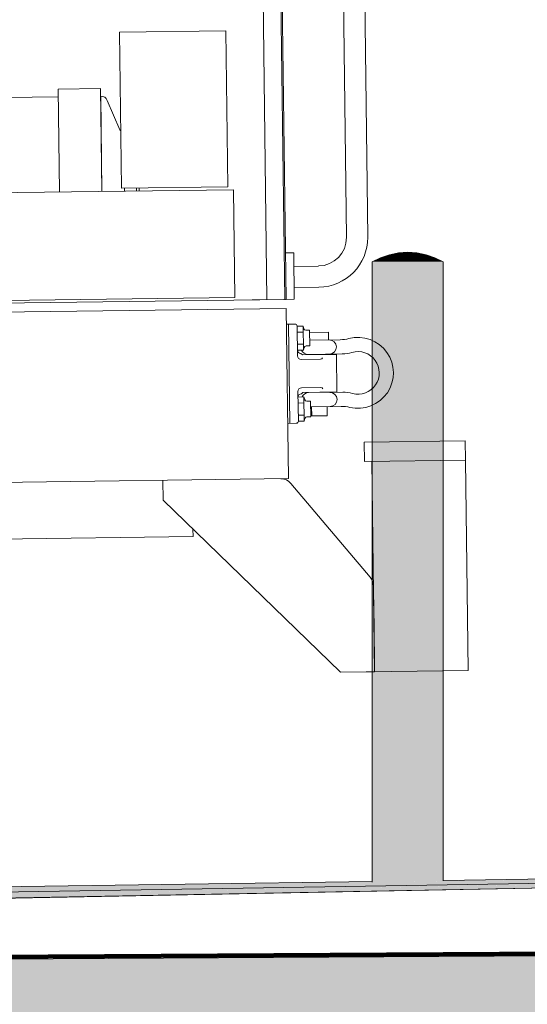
# Model space of a CAD drawing. Header units: metres. Extents: x -52 to 321, y -8 to 26.
# Tile 133 of 256: x 293.236 to 293.95, y -0.224 to 1.163. Entities that reach past the tile are written whole.
import ezdxf

# ---------------------------------------------------------------- set-up
doc = ezdxf.new("R2010")
doc.units = ezdxf.units.M
doc.header["$MEASUREMENT"] = 0
for name, color, linetype in [('60 Auffüllung gesamt', 7, 'Continuous'), ('60 Ausstattung außen', 7, 'Continuous'), ('60 Gelände 2D Übersicht', 7, 'Continuous'), ('90 Allgemein Beschriftung', 7, 'Continuous'), ('94 Genehmigungsplanung Bemaßung', 7, 'Continuous')]:
    doc.layers.add(name, color=color, linetype=linetype)
doc.styles.add('ERSTELLTER_STIL_2', font='arial.ttf')
doc.dimstyles.new('ERSTELLTER_STIL__3', dxfattribs={"dimtxt": 0.25, "dimasz": 0.19, "dimexe": 0.18, "dimexo": 0.1, "dimgap": 0, "dimtad": 1, "dimzin": 0, "dimdsep": 46, "dimtxsty": 'ERSTELLTER_STIL_2', "dimblk": 'ARROWHEAD_6', "dimblk1": 'ARROWHEAD_6', "dimblk2": 'ARROWHEAD_6', "dimcen": 0.09, "dimclrd": 7, "dimclre": 7, "dimclrt": 7, "dimazin": 0, "dimtfac": 1, "dimtdec": 4, "dimtmove": 0, "dimatfit": 3, "dimfxl": 1, "dimtolj": 1, "dimtzin": 0, "dimarcsym": 0})
doc.dimstyles.new('ERSTELLTER_STIL__4', dxfattribs={"dimtxt": 0.18, "dimasz": 0.3648, "dimexe": 0.18, "dimexo": 0.0625, "dimgap": 0, "dimtad": 0, "dimtih": 1, "dimtoh": 1, "dimdec": 4, "dimzin": 0, "dimdsep": 46, "dimcen": 0.09, "dimadec": 0, "dimazin": 0, "dimtfac": 1, "dimtdec": 4, "dimtmove": 0, "dimatfit": 3, "dimldrblk": 'ARROWHEAD_5', "dimfxl": 1, "dimtolj": 1, "dimtzin": 0, "dimarcsym": 0})

# ---------------------------------------------------------------- blocks, each defined once
blk = doc.blocks.new('*D56', base_point=(33626.1154, -0.0027))
at = {"layer": '94 Genehmigungsplanung Bemaßung', "color": 7, "linetype": 'Continuous', "lineweight": 13}
for p, q in [((294.5046, 2.8619), (294.5046, 3.0119)), ((294.6046, 2.7619), (294.4046, 2.9619)), ((294.6921, 2.8619), (294.3171, 2.8619)), ((294.5046, -0.0381), (294.5046, 2.8619)), ((294.4046, 0.0619), (294.6046, -0.1381)), ((294.6921, -0.0381), (294.3171, -0.0381)), ((294.5046, -0.1881), (294.5046, -0.0381))]:
    blk.add_line(p, q, dxfattribs=at)
at = {"layer": '94 Genehmigungsplanung Bemaßung', "color": 7, "lineweight": 13, "insert": (294.4546, 1.0783), "char_height": 0.25, "attachment_point": 7, "rotation": 90, "style": 'ERSTELLTER_STIL_2'}
blk.add_mtext('\\A1;{\\pql;\\fArial|b0|i0|c0|p0;\\W1.000000;2,90}', dxfattribs=at)
blk = doc.blocks.new('ARROWHEAD_6')
at = {"color": 0, "linetype": 'Continuous', "lineweight": 0}
for p, q in [((-0.5, -0.5), (0.5, 0.5)), ((0, 0), (-1, 0))]:
    blk.add_line(p, q, dxfattribs=at)
blk = doc.blocks.new('*D57', base_point=(33626.1154, -0.0027))
at = {"layer": '94 Genehmigungsplanung Bemaßung', "color": 7, "linetype": 'Continuous', "lineweight": 13}
for p, q in [((296.5131, 3.0852), (296.5131, 3.2352)), ((296.6131, 2.9852), (296.4131, 3.1852)), ((296.7006, 3.0852), (296.3256, 3.0852)), ((296.5131, -0.0381), (296.5131, 3.0852)), ((296.4131, 0.0619), (296.6131, -0.1381)), ((296.7006, -0.0381), (296.3256, -0.0381)), ((296.5131, -0.1881), (296.5131, -0.0381))]:
    blk.add_line(p, q, dxfattribs=at)
at = {"layer": '94 Genehmigungsplanung Bemaßung', "color": 7, "lineweight": 13, "insert": (296.523, 1.127), "char_height": 0.25, "attachment_point": 7, "rotation": 90, "style": 'ERSTELLTER_STIL_2'}
blk.add_mtext('\\A1;{\\pql;\\fArial|b0|i0|c0|p0;\\W1.000000;3,12\\fArial|b0|i0|c0|p0;\\W1.000000;\\A1{\\H.66x;\\S5^  ;}}', dxfattribs=at)
blk = doc.blocks.new('ARROWHEAD_5')
at = {"linetype": 'Continuous', "lineweight": 0}
blk.add_hatch(color=0, dxfattribs=at).paths.add_polyline_path([(-1, 0.2679), (0, 0), (-1, -0.2679)])
at = {"color": 0, "linetype": 'Continuous', "lineweight": 0}
blk.add_line((0, 0), (-1, 0), dxfattribs=at)

msp = doc.modelspace()

# ---------------------------------------------------------------- hatches: boundary and pattern name
at = {"layer": '60 Auffüllung gesamt', "linetype": 'Continuous', "lineweight": 0, "true_color": 0x000000}
for points in [[(292.5761, -0.0692), (292.5761, -0.0698), (296.9402, -0.0039), (296.9427, -0.0038), (293.7843, -0.0511), (293.7734, -0.0513), (293.765, -0.0514), (293.7571, -0.0515), (293.75, -0.0516)], [(292.5761, -0.0698), (292.5761, -0.0705), (296.9371, -0.004), (296.9401, -0.0039)], [(292.5761, -0.0723), (296.9272, -0.0041), (296.9335, -0.004), (292.5761, -0.0712)], [(292.5761, -0.0705), (292.5761, -0.0712), (296.9335, -0.004), (296.9371, -0.004)], [(292.5761, -0.0723), (292.5761, -0.0734), (296.9199, -0.0043), (296.9272, -0.0041)], [(292.5761, -0.0734), (292.5761, -0.0745), (296.9115, -0.0044), (296.9199, -0.0043)], [(292.5761, -0.0745), (292.5761, -0.0755), (294.6632, -0.0413), (296.9017, -0.0046), (296.9115, -0.0044)], [(292.5761, -0.0766), (296.8903, -0.0048), (296.9017, -0.0046), (292.5761, -0.0755)], [(292.5761, -0.0766), (292.5761, -0.0766), (296.89, -0.0048), (296.4439, -0.0123)], [(296.89, -0.0048), (292.5761, -0.0766), (292.5761, -0.0797), (294.6632, -0.0435), (296.8347, -0.0059)], [(292.5761, -0.0805), (296.813, -0.0063), (296.8348, -0.0059), (292.5761, -0.0797)], [(296.8129, -0.0063), (292.5761, -0.0805), (292.5761, -0.0812), (296.7883, -0.0068)], [(292.5761, -0.0818), (296.7598, -0.0073), (296.7883, -0.0068), (292.5761, -0.0812)], [(296.7598, -0.0073), (292.5761, -0.0818), (292.5761, -0.0824), (296.7271, -0.0079)], [(292.5761, -0.0824), (292.5761, -0.0829), (296.6901, -0.0086), (296.7271, -0.0079)], [(296.6901, -0.0086), (292.5761, -0.0829), (292.5761, -0.0833), (296.6493, -0.0094)], [(292.5761, -0.0837), (296.606, -0.0102), (296.6493, -0.0094), (292.5761, -0.0833)], [(296.6059, -0.0102), (292.5761, -0.0837), (292.5761, -0.084), (296.5624, -0.011)], [(296.5624, -0.011), (292.5761, -0.084), (292.5761, -0.0842), (296.5228, -0.0118)], [(292.5761, -0.0842), (292.5761, -0.0843), (296.5075, -0.0121), (296.5228, -0.0118)], [(292.5761, -0.0843), (292.5761, -0.0865), (296.5077, -0.0121)], [(293.7908, -0.051), (293.7834, -0.0511), (296.9427, -0.0038), (296.9449, -0.0038), (293.8321, -0.05), (293.8321, -0.0502), (293.8313, -0.0502), (293.8291, -0.0503), (293.8254, -0.0504), (293.8204, -0.0505), (293.8142, -0.0506), (293.8071, -0.0507), (293.7992, -0.0509)], [(294.2922, -0.0427), (293.8321, -0.0495), (293.8321, -0.0497), (296.9468, -0.0038), (296.9476, -0.0038), (294.3759, -0.0415), (294.3742, -0.0415), (294.3671, -0.0417), (294.3592, -0.0418), (294.3508, -0.042), (294.3421, -0.0421), (294.3334, -0.0422), (294.325, -0.0424), (294.3171, -0.0425), (294.3099, -0.0426), (294.3038, -0.0427), (294.2988, -0.0427), (294.2951, -0.0427), (294.2929, -0.0428)], [(293.8321, -0.0497), (293.8321, -0.05), (296.9449, -0.0038), (296.9468, -0.0038)], [(293.7321, -0.051), (292.5761, -0.0679), (292.5761, -0.0679), (293.7321, -0.051)], [(292.5761, -0.0682), (293.7321, -0.0511), (293.7321, -0.051), (292.5761, -0.0679)], [(292.5761, -0.0682), (292.5761, -0.0687), (293.7321, -0.0515), (293.7321, -0.0511)], [(292.5761, -0.0687), (292.5761, -0.0692), (293.75, -0.0516), (293.7438, -0.0517), (293.7388, -0.0518), (293.7351, -0.0518), (293.7328, -0.0518), (293.7321, -0.0518), (293.7321, -0.0515)], [(293.8321, -0.0495), (294.2738, -0.043), (294.2921, -0.0427), (294.1054, -0.0455)]]:
    msp.add_hatch(color=18, dxfattribs=at).paths.add_polyline_path(points)
at = {"layer": '60 Auffüllung gesamt', "linetype": 'Continuous', "lineweight": 18, "true_color": 0xffa8a8}
h = msp.add_hatch(dxfattribs=at)
h.set_pattern_fill('Boden__gewachsen_0002', color=21, style=0, pattern_type=2)
h.set_pattern_definition([(45, (33626.11544, -0.00275), (-0.2121320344, 0.2121320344), []), (45, (33626.0447, 0.06797), (-0.424264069, 0.424264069), []), (45, (33625.974, 0.1387), (-0.424264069, 0.424264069), []), (135, (33625.9033, 0.20939), (0.07071067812, 0.07071067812), [0.3, -0.3])])
h.paths.add_polyline_path([(286.6743, -0.2027), (286.6743, -1.3281), (315.6978, -1.5396), (317.6986, -1.561), (317.6986, -1.5436), (315.6347, -0.2512), (315.2821, -0.016), (306.9179, -0.072)])
at = {"layer": '60 Ausstattung außen', "linetype": 'Continuous', "lineweight": 0, "true_color": 0x000000}
for points in [[(293.7562, 0.832), (293.7566, 0.832), (293.7692, 0.8345), (293.769, 0.8345)], [(293.7566, 0.832), (293.7578, 0.832), (293.7698, 0.8345), (293.7692, 0.8345)], [(293.7578, 0.832), (293.7597, 0.832), (293.7708, 0.8345), (293.7698, 0.8345)], [(293.7597, 0.832), (293.7623, 0.832), (293.7721, 0.8345), (293.7708, 0.8345)], [(293.7623, 0.832), (293.7655, 0.832), (293.7737, 0.8345), (293.7721, 0.8345)], [(293.7655, 0.832), (293.7691, 0.832), (293.7756, 0.8345), (293.7737, 0.8345)], [(293.7692, 0.8345), (293.7821, 0.8354), (293.769, 0.8345)], [(293.7691, 0.832), (293.7732, 0.832), (293.7776, 0.8345), (293.7756, 0.8345)], [(293.7821, 0.8354), (293.7692, 0.8345), (293.7698, 0.8345)], [(293.7698, 0.8345), (293.7708, 0.8345), (293.7821, 0.8354)], [(293.7721, 0.8345), (293.7821, 0.8354), (293.7708, 0.8345)], [(293.7821, 0.8354), (293.7721, 0.8345), (293.7737, 0.8345)], [(293.7732, 0.832), (293.7776, 0.832), (293.7798, 0.8345), (293.7776, 0.8345)], [(293.7821, 0.8354), (293.7737, 0.8345), (293.7756, 0.8345)], [(293.7776, 0.8345), (293.7821, 0.8354), (293.7756, 0.8345)], [(293.7776, 0.8345), (293.7798, 0.8345), (293.7821, 0.8354)], [(293.7776, 0.832), (293.7821, 0.832), (293.7821, 0.8345), (293.7798, 0.8345)], [(293.7798, 0.8345), (293.7821, 0.8345), (293.7821, 0.8354)], [(293.7886, 0.8345), (293.7821, 0.8354), (293.7866, 0.8345)], [(293.7844, 0.8345), (293.7821, 0.8354), (293.7821, 0.8345)], [(293.7821, 0.8354), (293.7844, 0.8345), (293.7866, 0.8345)], [(293.7905, 0.8345), (293.7821, 0.8354), (293.7886, 0.8345)], [(293.7921, 0.8345), (293.7934, 0.8345), (293.7821, 0.8354)], [(293.7821, 0.8354), (293.7905, 0.8345), (293.7921, 0.8345)], [(293.7934, 0.8345), (293.7944, 0.8345), (293.7821, 0.8354)], [(293.7944, 0.8345), (293.7949, 0.8345), (293.7821, 0.8354)], [(293.7949, 0.8345), (293.7951, 0.8345), (293.7821, 0.8354)], [(293.7821, 0.8345), (293.7821, 0.832), (293.7866, 0.832), (293.7844, 0.8345)], [(293.7866, 0.832), (293.7909, 0.832), (293.7866, 0.8345), (293.7844, 0.8345)], [(293.7909, 0.832), (293.795, 0.832), (293.7886, 0.8345), (293.7866, 0.8345)], [(293.795, 0.832), (293.7987, 0.832), (293.7905, 0.8345), (293.7886, 0.8345)], [(293.7987, 0.832), (293.8019, 0.832), (293.7921, 0.8345), (293.7905, 0.8345)], [(293.7934, 0.8345), (293.7921, 0.8345), (293.8019, 0.832), (293.8045, 0.832)], [(293.7944, 0.8345), (293.7934, 0.8345), (293.8045, 0.832), (293.8064, 0.832)], [(293.7949, 0.8345), (293.7944, 0.8345), (293.8064, 0.832), (293.8076, 0.832)], [(293.7951, 0.8345), (293.7949, 0.8345), (293.8076, 0.832), (293.808, 0.832)], [(293.7321, 0.822), (293.7328, 0.822), (293.7444, 0.8278), (293.7438, 0.8278)], [(293.7328, 0.822), (293.7321, 0.822), (293.7321, -0.0518), (293.7328, -0.0518)], [(293.7444, 0.8278), (293.7328, 0.822), (293.7351, 0.822), (293.7461, 0.8278)], [(293.7328, 0.822), (293.7328, -0.0518), (293.7351, -0.0518), (293.7351, 0.822)], [(293.7388, 0.822), (293.7489, 0.8278), (293.7461, 0.8278), (293.7351, 0.822)], [(293.7351, -0.0518), (293.7388, -0.0518), (293.7388, 0.822), (293.7351, 0.822)], [(293.7438, 0.822), (293.7528, 0.8278), (293.7489, 0.8278), (293.7388, 0.822)], [(293.7388, 0.822), (293.7388, -0.0518), (293.7438, -0.0517), (293.7438, 0.822)], [(293.7438, 0.8278), (293.7444, 0.8278), (293.7566, 0.832), (293.7562, 0.832)], [(293.7528, 0.8278), (293.7438, 0.822), (293.7499, 0.822), (293.7575, 0.8278)], [(293.7438, 0.822), (293.7438, -0.0517), (293.7499, -0.0516), (293.7499, 0.822)], [(293.7444, 0.8278), (293.7461, 0.8278), (293.7578, 0.832), (293.7566, 0.832)], [(293.7461, 0.8278), (293.7489, 0.8278), (293.7597, 0.832), (293.7578, 0.832)], [(293.7489, 0.8278), (293.7528, 0.8278), (293.7623, 0.832), (293.7597, 0.832)], [(293.7499, 0.822), (293.7571, 0.822), (293.763, 0.8278), (293.7575, 0.8278)], [(293.7499, -0.0516), (293.7571, -0.0515), (293.7571, 0.822), (293.7499, 0.822)], [(293.7528, 0.8278), (293.7575, 0.8278), (293.7655, 0.832), (293.7623, 0.832)], [(293.7571, 0.822), (293.765, 0.822), (293.769, 0.8278), (293.763, 0.8278)], [(293.765, 0.822), (293.7571, 0.822), (293.7571, -0.0515), (293.765, -0.0514)], [(293.7575, 0.8278), (293.763, 0.8278), (293.7691, 0.832), (293.7655, 0.832)], [(293.763, 0.8278), (293.769, 0.8278), (293.7732, 0.832), (293.7691, 0.832)], [(293.765, 0.822), (293.7734, 0.822), (293.7754, 0.8278), (293.769, 0.8278)], [(293.7734, 0.822), (293.765, 0.822), (293.765, -0.0514), (293.7734, -0.0513)], [(293.7754, 0.8278), (293.7776, 0.832), (293.7732, 0.832), (293.769, 0.8278)], [(293.7754, 0.8278), (293.7734, 0.822), (293.7821, 0.822), (293.7821, 0.8278)], [(293.7821, -0.0512), (293.7821, 0.822), (293.7734, 0.822), (293.7734, -0.0513)], [(293.7776, 0.832), (293.7754, 0.8278), (293.7821, 0.8278), (293.7821, 0.832)], [(293.7887, 0.8278), (293.7866, 0.832), (293.7821, 0.832), (293.7821, 0.8278)], [(293.7821, 0.822), (293.7908, 0.822), (293.7887, 0.8278), (293.7821, 0.8278)], [(293.7821, 0.822), (293.7821, -0.0512), (293.7908, -0.051), (293.7908, 0.822)], [(293.7866, 0.832), (293.7887, 0.8278), (293.7952, 0.8278), (293.7909, 0.832)], [(293.7908, 0.822), (293.7992, 0.822), (293.7952, 0.8278), (293.7887, 0.8278)], [(293.7908, 0.822), (293.7908, -0.051), (293.7992, -0.0509), (293.7992, 0.822)], [(293.8012, 0.8278), (293.795, 0.832), (293.7909, 0.832), (293.7952, 0.8278)], [(293.795, 0.832), (293.8012, 0.8278), (293.8067, 0.8278), (293.7987, 0.832)], [(293.7952, 0.8278), (293.7992, 0.822), (293.8071, 0.822), (293.8012, 0.8278)], [(293.8019, 0.832), (293.7987, 0.832), (293.8067, 0.8278), (293.8114, 0.8278)], [(293.8071, 0.822), (293.7992, 0.822), (293.7992, -0.0509), (293.8071, -0.0507)], [(293.8071, 0.822), (293.8142, 0.822), (293.8067, 0.8278), (293.8012, 0.8278)], [(293.8045, 0.832), (293.8019, 0.832), (293.8114, 0.8278), (293.8152, 0.8278)], [(293.8181, 0.8278), (293.8064, 0.832), (293.8045, 0.832), (293.8152, 0.8278)], [(293.8181, 0.8278), (293.8198, 0.8278), (293.8076, 0.832), (293.8064, 0.832)], [(293.8067, 0.8278), (293.8142, 0.822), (293.8204, 0.822), (293.8114, 0.8278)], [(293.8142, 0.822), (293.8071, 0.822), (293.8071, -0.0507), (293.8142, -0.0506)], [(293.8204, 0.8278), (293.808, 0.832), (293.8076, 0.832), (293.8198, 0.8278)], [(293.8204, 0.822), (293.8254, 0.822), (293.8152, 0.8278), (293.8114, 0.8278)], [(293.8204, 0.822), (293.8142, 0.822), (293.8142, -0.0506), (293.8204, -0.0505)], [(293.8152, 0.8278), (293.8254, 0.822), (293.8291, 0.822), (293.8181, 0.8278)], [(293.8291, 0.822), (293.8313, 0.822), (293.8198, 0.8278), (293.8181, 0.8278)], [(293.8313, 0.822), (293.8321, 0.822), (293.8204, 0.8278), (293.8198, 0.8278)], [(293.8204, 0.822), (293.8204, -0.0505), (293.8254, -0.0504), (293.8254, 0.822)], [(293.8254, 0.822), (293.8254, -0.0504), (293.8291, -0.0503), (293.8291, 0.822)], [(293.8291, 0.822), (293.8291, -0.0503), (293.8313, -0.0502), (293.8313, 0.822)], [(293.8321, 0.822), (293.8313, 0.822), (293.8313, -0.0502), (293.8321, -0.0502)]]:
    msp.add_hatch(color=18, dxfattribs=at).paths.add_polyline_path(points)

# ---------------------------------------------------------------- linework, layer by layer
at = {"color": 7, "linetype": 'Continuous', "lineweight": 13}
for p, q in [((293.5905, 2.19), (293.6088, 0.7691)), ((293.5925, 2.19), (293.6108, 0.7691)), ((293.5667, 2.1009), (293.5838, 0.7687)), ((293.6798, 2.1048), (293.6959, 0.8565)), ((293.7097, 2.1055), (293.7258, 0.8565)), ((293.3497, 1.0554), (293.3514, 0.9213)), ((293.383, 0.926), (293.383, 0.9217)), ((293.4, 0.9262), (293.4, 0.9219)), ((293.404, 0.9219), (293.4039, 0.9262)), ((293.6215, 0.8347), (293.6099, 0.8345)), ((293.6215, 0.8347), (293.6223, 0.7692)), ((293.6217, 0.8156), (293.6564, 0.816)), ((293.6221, 0.7857), (293.6568, 0.7861)), ((292.4797, 0.7546), (293.6108, 0.7691)), ((293.5629, 0.7685), (293.6078, 0.769)), ((293.6223, 0.7692), (293.6108, 0.7691)), ((293.611, 0.7561), (292.5655, 0.7427)), ((293.611, 0.7561), (293.614, 0.5165)), ((293.6112, 0.7341), (293.6232, 0.7343)), ((293.616, 0.5944), (293.6142, 0.7342)), ((293.6263, 0.7313), (293.6346, 0.7314)), ((293.6268, 0.6894), (293.6263, 0.7313)), ((293.6264, 0.7228), (293.6347, 0.723)), ((293.6357, 0.7277), (293.6346, 0.7314)), ((293.6346, 0.7314), (293.6351, 0.6975)), ((293.6386, 0.7255), (293.6438, 0.7256)), ((293.6438, 0.7256), (293.6441, 0.7036)), ((293.6438, 0.7226), (293.6703, 0.7229)), ((293.6704, 0.7119), (293.6703, 0.7229)), ((293.644, 0.7116), (293.6871, 0.7121)), ((293.6266, 0.7059), (293.635, 0.706)), ((293.6267, 0.6974), (293.6351, 0.6975)), ((293.636, 0.7013), (293.6351, 0.6975)), ((293.6389, 0.7035), (293.6441, 0.7036)), ((293.6317, 0.693), (293.6338, 0.691)), ((293.6318, 0.6845), (293.6593, 0.6848)), ((293.6338, 0.691), (293.6817, 0.6916)), ((293.6417, 0.6916), (293.69, 0.6922)), ((293.6824, 0.6387), (293.6817, 0.6916)), ((293.628, 0.5975), (293.6274, 0.6395)), ((293.6324, 0.6445), (293.6598, 0.6449)), ((293.6325, 0.636), (293.6344, 0.6381)), ((293.6344, 0.6381), (293.6824, 0.6387)), ((293.6424, 0.6377), (293.6907, 0.6383)), ((293.6275, 0.6315), (293.6359, 0.6316)), ((293.6359, 0.6316), (293.6364, 0.5976)), ((293.637, 0.6278), (293.6359, 0.6316)), ((293.6399, 0.6256), (293.6451, 0.6257)), ((293.6451, 0.6257), (293.6454, 0.6037)), ((293.6276, 0.623), (293.636, 0.6231)), ((293.6452, 0.6177), (293.6883, 0.6183)), ((293.6469, 0.6048), (293.6467, 0.6177)), ((293.6688, 0.605), (293.6687, 0.618)), ((293.6279, 0.606), (293.6362, 0.6061)), ((293.628, 0.5975), (293.6364, 0.5976)), ((293.6373, 0.6014), (293.6364, 0.5976)), ((293.6402, 0.6037), (293.6454, 0.6037)), ((293.6469, 0.6048), (293.6688, 0.605)), ((293.613, 0.5943), (293.625, 0.5945)), ((293.863, 0.5696), (293.7206, 0.5678)), ((293.8634, 0.5427), (293.863, 0.5696)), ((293.7206, 0.5678), (293.721, 0.5409)), ((293.7206, 0.5678), (293.721, 0.5409)), ((293.721, 0.5409), (293.8634, 0.5427)), ((293.7354, 0.2444), (293.7316, 0.541)), ((293.8672, 0.2461), (293.8634, 0.5427)), ((293.1962, 0.5111), (293.614, 0.5165)), ((293.4373, 0.5142), (293.4376, 0.4862)), ((293.6175, 0.5099), (293.7291, 0.3776)), ((293.4376, 0.4862), (293.6874, 0.2438)), ((293.4796, 0.4455), (293.4798, 0.4348)), ((293.4798, 0.4348), (293.0873, 0.4298)), ((293.7338, 0.365), (293.7354, 0.2444)), ((293.7339, 0.3594), (293.7346, 0.3063)), ((293.7353, 0.2531), (293.7346, 0.3063)), ((293.6874, 0.2438), (293.8672, 0.2461)), ((293.6874, 0.2438), (293.7354, 0.2444))]:
    msp.add_line(p, q, dxfattribs=at)
for points in [[(293.5289, 0.9278), (293.3791, 0.9259), (293.3763, 1.1456), (293.526, 1.1475)], [(292.7764, 0.9139), (293.5368, 0.9236), (293.5388, 0.7717), (292.7784, 0.7619)]]:
    msp.add_lwpolyline(points, close=True, dxfattribs=at)
for points in [[(293.2898, 1.0546), (292.8138, 1.0485)], [(293.3514, 0.9213), (293.3495, 1.0661), (293.2896, 1.0653), (293.2915, 0.9205)]]:
    msp.add_lwpolyline(points, dxfattribs=at)
msp.add_lwpolyline([(293.378, 1.0057, -0.034066), (293.3768, 1.0081), (293.359, 1.0493, 0.302776), (293.3497, 1.0554), (293.3497, 1.0554)], format="xyb", dxfattribs=at)
for centre, radius, start, end in [((293.6559, 0.856), 0.0399, 270.7355, 0.7355), ((293.6557, 0.8562), 0.0701, 270.9358, 0.252), ((293.6233, 0.7313), 0.003, 0.7355, 90.7355), ((293.6386, 0.7285), 0.003, 195.7355, 270.7355), ((293.6716, 0.702), 0.00999, 270.7355, 90.7355), ((293.6865, 0.7621), 0.0499, 270.7355, 284.8054), ((293.712, 0.6655), 0.0499, 256.6657, 104.8054), ((293.6317, 0.6979), 0.00499, 180.7355, 270.7355), ((293.6416, 0.7016), 0.00999, 204.3137, 270.7355), ((293.6389, 0.7005), 0.003, 90.7355, 165.7355), ((293.6893, 0.7421), 0.0499, 270.7355, 286.4761), ((293.712, 0.6655), 0.03, 254.995, 106.4761), ((293.6318, 0.6895), 0.00499, 180.7355, 270.7355), ((293.6593, 0.6878), 0.003, 270.7355, 339.3732), ((293.6324, 0.6395), 0.00499, 90.7355, 180.7355), ((293.6599, 0.6419), 0.003, 26.4112, 90.7355), ((293.6913, 0.5884), 0.0499, 74.995, 90.7355), ((293.6325, 0.631), 0.00499, 90.7355, 180.7355), ((293.6426, 0.6277), 0.00999, 90.7355, 157.1574), ((293.6399, 0.6286), 0.003, 195.7355, 270.7355), ((293.6725, 0.6281), 0.00999, 270.7355, 90.7355), ((293.689, 0.5684), 0.0499, 76.6657, 90.7355), ((293.625, 0.5975), 0.003, 270.7355, 0.7355), ((293.6402, 0.6007), 0.003, 90.7355, 165.7355), ((293.6038, 0.4983), 0.018, 40.1529, 90.7355), ((293.7139, 0.3648), 0.02, 0.7355, 40.1529)]:
    msp.add_arc(centre, radius, start, end, dxfattribs=at)
at = {"layer": '60 Auffüllung gesamt', "color": 8, "linetype": 'Continuous', "lineweight": 18}
for p, q in [((286.4793, -0.2027), (297.0007, -0.0027)), ((292.5761, -0.0865), (297.0007, -0.0027)), ((292.5761, -0.0766), (296.89, -0.0048)), ((292.5761, -0.0679), (293.7321, -0.051)), ((293.8321, -0.0495), (294.2921, -0.0427))]:
    msp.add_line(p, q, dxfattribs=at)
at = {"layer": '60 Auffüllung gesamt', "color": 7, "linetype": 'Continuous', "lineweight": 18, "flags": 128}
msp.add_lwpolyline([(315.2821, -0.016), (306.9179, -0.072), (286.6743, -0.2027)], dxfattribs=at)
at = {"layer": '60 Ausstattung außen', "color": 7, "linetype": 'Continuous', "lineweight": 13}
for p, q in [((293.7562, 0.832), (293.769, 0.8345)), ((293.769, 0.8345), (293.7821, 0.8354)), ((293.7951, 0.8345), (293.7821, 0.8354)), ((293.808, 0.832), (293.7951, 0.8345)), ((293.7321, 0.822), (293.7438, 0.8278)), ((293.7321, -0.0518), (293.7321, 0.822)), ((293.7438, 0.8278), (293.7562, 0.832)), ((293.8204, 0.8278), (293.808, 0.832)), ((293.8321, 0.822), (293.8204, 0.8278)), ((293.8321, -0.0502), (293.8321, 0.822))]:
    msp.add_line(p, q, dxfattribs=at)
at = {"layer": '60 Gelände 2D Übersicht', "color": 7, "linetype": 'Continuous', "lineweight": 100}
msp.add_line((297.0136, -0.1357), (286.4864, -0.1945), dxfattribs=at)

# ---------------------------------------------------------------- dimensions: what is measured, and where the dimension line sits
at = {"layer": '94 Genehmigungsplanung Bemaßung', "color": 7, "linetype": 'Continuous', "lineweight": 13}
for base, p1, p2, picture, middle in [((296.5131, 3.0852), (292.5656, -0.0381), (297.0161, 3.0852), '*D57', (296.3381, 1.7872)), ((294.5046, 2.8619), (292.5297, -0.0381), (292.5656, 2.8619), '*D56', (294.3296, 1.4019))]:
    dim = msp.add_linear_dim(base=base, p1=p1, p2=p2, angle=90, dimstyle='ERSTELLTER_STIL__3', dxfattribs=at)
    dim.commit()
    dim.dimension.update_dxf_attribs({"geometry": picture, "text_midpoint": middle, "dimtype": 160, "text_rotation": 90})

# ---------------------------------------------------------------- leaders
at = {"layer": '90 Allgemein Beschriftung', "color": 7, "linetype": 'Continuous', "lineweight": 13, "annotation_type": 0, "has_hookline": 1, "hookline_direction": 0, "text_width": 1.9636}
msp.add_leader([(292.5128, -0.1207), (292.5128, -0.8484), (293.5128, -0.8386)], dimstyle='ERSTELLTER_STIL__4', dxfattribs=at)

doc.saveas('drawing.dxf')
